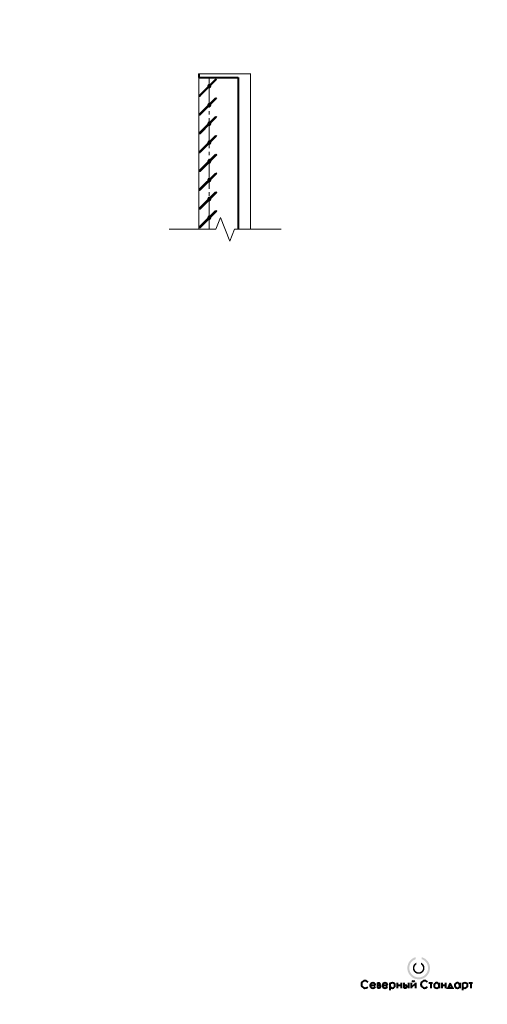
# Model space of a CAD drawing. Header units: millimetres. Extents: x 0 to 594, y 0 to 420.
# Tile 50 of 50: x 395 to 594, y 0 to 420. Entities that reach past the tile are written whole.
import ezdxf

# ---------------------------------------------------------------- set-up
doc = ezdxf.new("R2010")
doc.units = ezdxf.units.MM
for name, pattern in [('K5LT32768', [0]), ('K5LT_AXLED', [17.302989, 12.802989, -1.5, 1.5, -1.5]), ('K5LT_BASIC', [0]), ('K5LT_THIN_INCLUDED_TO_HATCHING', [0])]:
    doc.linetypes.add(name, pattern=pattern)

# ---------------------------------------------------------------- blocks, each defined once
blk = doc.blocks.new('U276')
at = {"true_color": 0xff00ff}
blk.add_hatch(color=6, dxfattribs=at).paths.add_polyline_path([(566.01, 20.13), (566.01, 19.26), (566.38, 19.12), (566.74, 18.94), (567.07, 18.72), (567.39, 18.48), (567.67, 18.2), (567.93, 17.89), (568.16, 17.56), (568.35, 17.21), (568.51, 16.85), (568.62, 16.46), (568.7, 16.07), (568.74, 15.68), (568.75, 15.47), (568.73, 15.07), (568.67, 14.68), (568.57, 14.29), (568.43, 13.92), (568.26, 13.56), (568.05, 13.22), (567.81, 12.9), (567.54, 12.61), (567.24, 12.34), (566.91, 12.11), (566.56, 11.91), (566.2, 11.75), (565.82, 11.63), (565.43, 11.54), (565.03, 11.49), (564.63, 11.49), (564.24, 11.52), (563.84, 11.59), (563.46, 11.7), (563.09, 11.85), (562.74, 12.03), (562.4, 12.25), (562.09, 12.51), (561.81, 12.79), (561.55, 13.1), (561.33, 13.43), (561.15, 13.78), (560.99, 14.15), (560.88, 14.53), (560.81, 14.93), (560.77, 15.32), (560.77, 15.47), (560.79, 15.87), (560.85, 16.27), (560.95, 16.65), (561.08, 17.03), (561.26, 17.39), (561.47, 17.73), (561.71, 18.05), (561.98, 18.34), (562.28, 18.6), (562.61, 18.83), (562.95, 19.03), (563.32, 19.19), (563.53, 19.27), (563.53, 20.13), (563.11, 20), (562.7, 19.83), (562.31, 19.63), (561.95, 19.39), (561.6, 19.11), (561.28, 18.81), (561, 18.48), (560.74, 18.13), (560.51, 17.75), (560.32, 17.35), (560.17, 16.94), (560.06, 16.52), (559.98, 16.09), (559.94, 15.65), (559.94, 15.47), (559.96, 15.03), (560.02, 14.6), (560.12, 14.17), (560.26, 13.76), (560.43, 13.35), (560.64, 12.97), (560.89, 12.6), (561.17, 12.26), (561.47, 11.95), (561.81, 11.67), (562.17, 11.41), (562.55, 11.19), (562.94, 11.01), (563.36, 10.86), (563.78, 10.76), (564.22, 10.69), (564.65, 10.66), (565.09, 10.67), (565.53, 10.72), (565.96, 10.81), (566.38, 10.94), (566.78, 11.1), (567.17, 11.3), (567.54, 11.54), (567.89, 11.81), (568.21, 12.11), (568.5, 12.44), (568.76, 12.79), (568.99, 13.17), (569.18, 13.56), (569.34, 13.97), (569.46, 14.4), (569.53, 14.83), (569.57, 15.26), (569.58, 15.47), (569.56, 15.91), (569.5, 16.35), (569.4, 16.77), (569.26, 17.19), (569.09, 17.59), (568.87, 17.98), (568.63, 18.34), (568.35, 18.68), (568.05, 19), (567.71, 19.28), (567.35, 19.53), (566.97, 19.75), (566.57, 19.94), (566.16, 20.08)])
at = {"true_color": 0x0000ff}
blk.add_hatch(color=5, dxfattribs=at).paths.add_polyline_path([(565.79, 17.73), (565.79, 17), (566.01, 16.83), (566.19, 16.63), (566.35, 16.41), (566.47, 16.17), (566.55, 15.91), (566.59, 15.64), (566.6, 15.47), (566.58, 15.2), (566.52, 14.94), (566.42, 14.68), (566.29, 14.45), (566.12, 14.24), (565.93, 14.05), (565.71, 13.89), (565.46, 13.77), (565.21, 13.69), (564.94, 13.64), (564.67, 13.63), (564.4, 13.67), (564.14, 13.74), (563.89, 13.85), (563.66, 13.99), (563.45, 14.17), (563.28, 14.38), (563.13, 14.61), (563.02, 14.86), (562.95, 15.12), (562.92, 15.39), (562.92, 15.47), (562.94, 15.74), (563, 16.01), (563.09, 16.26), (563.23, 16.5), (563.39, 16.71), (563.59, 16.9), (563.73, 17), (563.73, 17.73), (563.46, 17.58), (563.2, 17.4), (562.97, 17.19), (562.76, 16.95), (562.59, 16.68), (562.46, 16.4), (562.36, 16.1), (562.3, 15.79), (562.28, 15.48), (562.28, 15.47), (562.3, 15.16), (562.36, 14.85), (562.46, 14.55), (562.59, 14.27), (562.76, 14), (562.96, 13.76), (563.2, 13.55), (563.45, 13.36), (563.73, 13.22), (564.02, 13.1), (564.33, 13.03), (564.64, 13), (564.96, 13), (565.27, 13.05), (565.57, 13.13), (565.86, 13.25), (566.14, 13.41), (566.39, 13.6), (566.61, 13.82), (566.8, 14.07), (566.97, 14.34), (567.09, 14.63), (567.18, 14.93), (567.23, 15.24), (567.24, 15.47), (567.22, 15.79), (567.16, 16.1), (567.06, 16.4), (566.93, 16.68), (566.76, 16.94), (566.55, 17.19), (566.32, 17.4), (566.07, 17.58)])
at = {"color": 7, "linetype": 'K5LT32768', "lineweight": 40}
for p, q in [((547.21, 9.12), (547.21, 7)), ((547.21, 9.12), (547.97, 9.12)), ((552.44, 9.23), (552.44, 6.05)), ((555.63, 9.21), (555.63, 6.9)), ((557.32, 9.21), (557.32, 6.9)), ((558.45, 9.21), (558.45, 7)), ((560.48, 9.21), (560.48, 6.9)), ((561.56, 9.21), (561.56, 6.9)), ((561.56, 7.2), (563.35, 8.93)), ((563.35, 9.21), (563.35, 6.9)), ((569.15, 9.12), (570.69, 9.12)), ((569.93, 9.12), (569.93, 6.9)), ((573.48, 9.21), (573.48, 6.9)), ((574.58, 9.21), (574.58, 6.9)), ((576.26, 9.21), (576.26, 6.9)), ((578.25, 9.08), (577.34, 6.98)), ((579.16, 6.98), (578.25, 9.08)), ((582.3, 9.21), (582.3, 6.9)), ((583.39, 9.23), (583.39, 6.05)), ((586.16, 9.12), (587.71, 9.12)), ((586.94, 9.12), (586.94, 6.9)), ((544.07, 8.18), (546.27, 8.18)), ((547.21, 8.11), (547.97, 8.11)), ((547.21, 7), (547.97, 7)), ((549.29, 8.18), (551.48, 8.18)), ((555.63, 8.16), (557.32, 8.16)), ((558.45, 8.11), (559.2, 8.11)), ((558.45, 7), (559.2, 7)), ((574.58, 8.16), (576.26, 8.16)), ((577.1, 6.55), (577.1, 6.98)), ((577.1, 6.98), (579.37, 6.98)), ((579.37, 6.98), (579.37, 6.6))]:
    blk.add_line(p, q, dxfattribs=at)
for centre, radius, start, end in [((541.92, 8.49), 1.57, 37.074, 321.6008), ((545.17, 8.04), 1.11, 7.3391, 332.5516), ((547.8, 8.63), 0.523, 281.1083, 70.9439), ((550.39, 8.04), 1.11, 7.3391, 332.5516), ((553.54, 8.04), 1.11, 0, 180), ((562.47, 10.66), 0.811, 216.4819, 323.681), ((567.28, 8.49), 1.57, 37.074, 321.6008), ((572.4, 8.04), 1.11, 7.3391, 3.7582), ((581.22, 8.04), 1.11, 7.3391, 3.7582), ((584.49, 8.04), 1.11, 0, 180), ((547.97, 7.56), 0.559, 270, 90), ((553.54, 8.04), 1.11, 180, 0), ((559.2, 7.56), 0.559, 270, 90), ((584.49, 8.04), 1.11, 180, 0)]:
    blk.add_arc(centre, radius, start, end, dxfattribs=at)
blk = doc.blocks.new('U339')
at = {"color": 7, "linetype": 'K5LT_THIN_INCLUDED_TO_HATCHING', "lineweight": 18}
for p, q in [((478.31, 330.59), (480.31, 335.59)), ((480.31, 335.59), (484.31, 325.59)), ((458.41, 330.59), (478.31, 330.59)), ((484.31, 325.59), (486.31, 330.59)), ((486.31, 330.59), (506.21, 330.59))]:
    blk.add_line(p, q, dxfattribs=at)

msp = doc.modelspace()

# ---------------------------------------------------------------- linework, layer by layer
at = {"color": 5, "linetype": 'K5LT_BASIC', "lineweight": 40, "true_color": 0x0000ff}
for p, q in [((471.08447, 396.92371), (471.08447, 395.30174)), ((471.08447, 395.30174), (487.88447, 395.30174)), ((487.88447, 395.30174), (487.88447, 330.58978)), ((471.29423, 387.73347), (478.24602, 394.68526)), ((471.55482, 387.47985), (475.94237, 391.8674)), ((478.50313, 394.42816), (475.94237, 391.8674)), ((478.24602, 394.68526), (478.50313, 394.42816)), ((471.30173, 379.71481), (478.25352, 386.6666)), ((478.51063, 386.4095), (475.94987, 383.84874)), ((478.25352, 386.6666), (478.51063, 386.4095)), ((471.56232, 379.46119), (475.94987, 383.84874)), ((471.30923, 371.69615), (478.26102, 378.64794)), ((478.51812, 378.39083), (475.95737, 375.83008)), ((478.26102, 378.64794), (478.51812, 378.39083)), ((471.56982, 371.44253), (475.95737, 375.83008)), ((471.31672, 363.67748), (478.26852, 370.62928)), ((478.52562, 370.37217), (475.96487, 367.81141)), ((478.26852, 370.62928), (478.52562, 370.37217)), ((471.57732, 363.42386), (475.96487, 367.81141)), ((471.32422, 355.65882), (478.27601, 362.61061)), ((478.53312, 362.35351), (475.97236, 359.79275)), ((478.27601, 362.61061), (478.53312, 362.35351)), ((471.58481, 355.4052), (475.97236, 359.79275)), ((471.33172, 347.64016), (478.28351, 354.59195)), ((478.54062, 354.33484), (475.97986, 351.77409)), ((478.28351, 354.59195), (478.54062, 354.33484)), ((471.59231, 347.38654), (475.97986, 351.77409)), ((471.33922, 339.6215), (478.29101, 346.57329)), ((478.54811, 346.31618), (475.98736, 343.75543)), ((478.29101, 346.57329), (478.54811, 346.31618)), ((471.59981, 339.36788), (475.98736, 343.75543)), ((471.34671, 331.60283), (478.29851, 338.55463)), ((478.55561, 338.29752), (475.99486, 335.73676)), ((478.29851, 338.55463), (478.55561, 338.29752)), ((471.60731, 331.34921), (475.99486, 335.73676)), ((475.53695, 335.53596), (474.82984, 334.82886))]:
    msp.add_line(p, q, dxfattribs=at)
at = {"color": 30, "linetype": 'K5LT_AXLED', "lineweight": 18, "true_color": 0xff8000}
msp.add_line((475.48447, 395.30174), (475.48447, 330.58978), dxfattribs=at)
at = {"color": 5, "linetype": 'K5LT_BASIC', "true_color": 0x0000ff, "const_width": 0.4}
msp.add_lwpolyline([(493.08447, 330.58978), (493.08447, 396.92371), (471.08447, 396.92371), (471.08447, 330.58978)], dxfattribs=at)
at = {"color": 5, "linetype": 'K5LT_BASIC', "lineweight": 40, "true_color": 0x0000ff}
for centre in [(471.42453, 387.60666), (471.43202, 379.588), (471.43952, 371.56934), (471.44702, 363.55067), (471.45452, 355.53201), (471.46202, 347.51335), (471.46951, 339.49469), (471.47701, 331.47602)]:
    msp.add_circle(centre, 0.18182, dxfattribs=at)
for centre, start, end in [((475.48447, 391.6666), 66.3216894, 203.6783106), ((475.48447, 391.6666), 246.3216894, 23.6783106), ((475.49196, 383.64794), 66.3216894, 203.6783106), ((475.49196, 383.64794), 246.3216894, 23.6783106), ((475.49946, 375.62928), 66.3216894, 203.6783106), ((475.49946, 375.62928), 246.3216894, 23.6783106), ((475.50696, 367.61061), 66.3216894, 203.6783106), ((475.50696, 367.61061), 246.3216894, 23.6783106), ((475.51446, 359.59195), 66.3216894, 203.6783106), ((475.51446, 359.59195), 246.3216894, 23.6783106), ((475.52195, 351.57329), 66.3216894, 203.6783106), ((475.52195, 351.57329), 246.3216894, 23.6783106), ((475.52945, 343.55463), 66.3216894, 203.6783106), ((475.52945, 343.55463), 246.3216894, 23.6783106), ((475.53695, 335.53596), 66.3216894, 203.6783106), ((475.53695, 335.53596), 246.3216894, 23.6783106)]:
    msp.add_arc(centre, 0.5, start, end, dxfattribs=at)

# ---------------------------------------------------------------- block references
for name in ['U339', 'U276']:
    msp.add_blockref(name, (0, 0))

doc.saveas('drawing.dxf')
